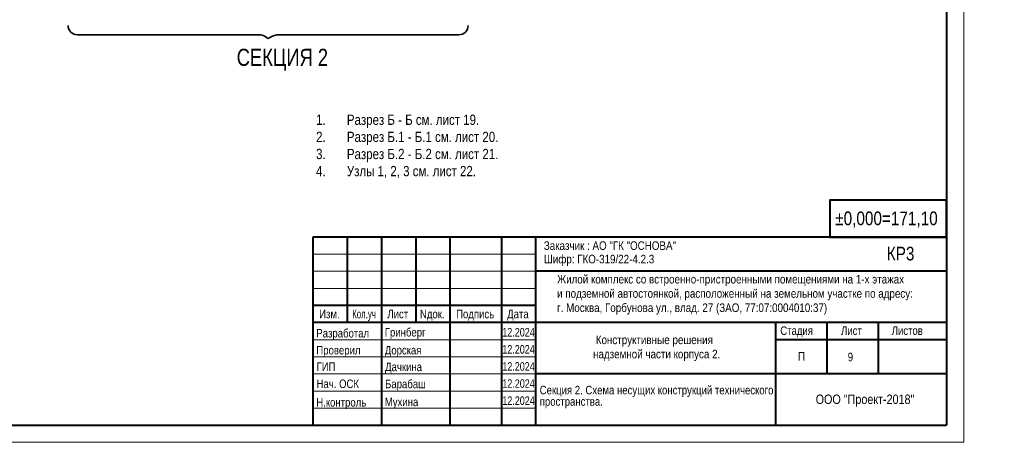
# Model space of a CAD drawing. Extents: x -8631841 to -8525813, y 4017860 to 4564755.
# Tile 2 of 112: x -8583311 to -8525813, y 4017860 to 4042569. Entities that reach past the tile are written whole.
import ezdxf

# ---------------------------------------------------------------- set-up
doc = ezdxf.new("R2010")
doc.units = 0
doc.header["$LTSCALE"] = 1000
doc.header["$MEASUREMENT"] = 0
for name, color, linetype, lineweight in [('Разрез реновация_Рабочий лист (1)_2_S - общая площадь_Ном._пера__1', 7, 'Continuous', 0), ('СК-200-Р(амка)', 7, 'Continuous', 40), ('СК-210-Р-РАМКА ЛИНИИ ТОНКИЕ', 7, 'Continuous', 15), ('СК-220-Р-РАМКА ТЕКСТ', 7, 'Continuous', 15), ('СК-300-Р(азмеры)', 7, 'Continuous', 20), ('СК-400-Т(екст)', 7, 'Continuous', 20)]:
    doc.layers.add(name, color=color, linetype=linetype, lineweight=lineweight)
doc.styles.add('MtXpl_Arial_Narrow', font='ARIALN.TTF')
doc.styles.add('RUSS', font='arial.ttf', dxfattribs={"width": 0.8})

# ---------------------------------------------------------------- blocks, each defined once
blk = doc.blocks.new('A$C96adbfd2')
at = {"layer": 'СК-200-Р(амка)', "lineweight": 40, "ltscale": 2}
for p, q in [((-18500, 5500), (-18500, 0)), ((0, 5500), (-18500, 5500)), ((-17500, 5500), (-17500, 3000)), ((-16500, 5500), (-16500, 0)), ((-15500, 5500), (-15500, 3000)), ((-14500, 5500), (-14500, 0)), ((-13000, 5500), (-13000, 0)), ((-12000, 5500), (-12000, 0)), ((0, 4500), (-12000, 4500)), ((0, 3000), (-18500, 3000)), ((-5000, 3000), (-5000, 15)), ((-3500, 3000), (-3500, 1500)), ((-2000, 3000), (-2000, 1500)), ((0, 2500), (-5000, 2500)), ((0, 1500), (-12000, 1500))]:
    blk.add_line(p, q, dxfattribs=at)
at = {"layer": 'СК-200-Р(амка)', "color": 7, "lineweight": 15}
for p, q in [((-12000, 5000), (-18500, 5000)), ((-12000, 4500), (-18500, 4500)), ((-12000, 4000), (-18500, 4000)), ((-12000, 2500), (-18500, 2500)), ((-12000, 2000), (-18500, 2000)), ((-12000, 1500), (-18500, 1500)), ((-12000, 1000), (-18500, 1000)), ((-12000, 500), (-18500, 500))]:
    blk.add_line(p, q, dxfattribs=at)
at = {"layer": 'СК-200-Р(амка)', "ltscale": 2}
blk.add_line((-12000, 3500), (-18500, 3500), dxfattribs=at)
at = {"layer": 'СК-220-Р-РАМКА ТЕКСТ'}
blk.add_line((-12000, 3000), (-18500, 3000), dxfattribs=at)
blk.add_line((-12000, 3000), (-18500, 3000), dxfattribs=at)
at = {"layer": 'СК-400-Т(екст)', "lineweight": 40, "ltscale": 2}
blk.add_lwpolyline([(-3405, 5500), (0, 5500), (0, 6578), (-3405, 6578)], close=True, dxfattribs=at)
at = {"layer": 'СК-220-Р-РАМКА ТЕКСТ', "color": 7, "style": 'RUSS', "width": 0.8}
for s, p in [('Изм.', (-18319, 3126)), ('Лист', (-16328, 3126)), ('Nдок.', (-15377, 3126)), ('Подпись', (-14321, 3126)), ('Дата', (-12830, 3126))]:
    blk.add_text(s, height=250, dxfattribs=at).set_placement(p)
at = {"layer": 'СК-220-Р-РАМКА ТЕКСТ', "style": 'RUSS'}
for s, width, p in [('Разработал', 0.8, (-18403, 2565)), ('Гринберг', 0.8, (-16403, 2593)), ('12.2024', 0.75, (-12972, 2593)), ('Проверил', 0.8, (-18402, 2069)), ('Дорская', 0.8, (-16402, 2069)), ('12.2024', 0.75, (-12972, 2093)), ('ГИП', 0.8, (-18396, 1586)), ('Дачкина', 0.8, (-16395, 1581)), ('12.2024', 0.75, (-12972, 1593)), ('Нач. ОСК', 0.8, (-18396, 1086)), ('Барабаш', 0.8, (-16395, 1081)), ('12.2024', 0.75, (-12972, 1093)), ('Н.контроль', 0.8, (-18403, 545)), ('Мухина', 0.8, (-16403, 558)), ('12.2024', 0.75, (-12972, 593))]:
    blk.add_text(s, height=250, dxfattribs=dict(at, width=width)).set_placement(p)
at = {"layer": 'СК-220-Р-РАМКА ТЕКСТ', "color": 7, "insert": (-17355, 3375), "char_height": 250, "attachment_point": 1, "style": 'RUSS'}
blk.add_mtext_dynamic_manual_height_columns('\\A1;{\\fArial Narrow|b0|i0|c204|p34;Кол.уч}', width=11667.29, gutter_width=1250, heights=[0], dxfattribs=at)
at = {"layer": 'СК-220-Р-РАМКА ТЕКСТ', "color": 7, "char_height": 250, "attachment_point": 4, "style": 'RUSS'}
for s, insert in [('\\A1;Лист', (-3082, 2762)), ('\\A1;Листов', (-1603, 2762)), ('\\A1;Стадия', (-4856, 2729)), ('\\A1;П', (-4337, 2011))]:
    blk.add_mtext(s, dxfattribs=dict(at, insert=insert))
at = {"layer": 'СК-400-Т(екст)', "lineweight": 40, "ltscale": 2, "style": 'RUSS', "width": 0.8}
for s, p in [('%%P0,000=171,10', (-3251, 5847)), ('КР3', (-1746, 4817))]:
    blk.add_text(s, height=400, dxfattribs=at).set_placement(p)
at = {"layer": 'СК-400-Т(екст)', "linetype": 'Continuous'}
for s, width, gutter_width, insert, char_height, attachment_point in [('\\A1;{\\fArial Narrow|b0|i0|c204|p34;Заказчик :\\fArial Narrow|b0|i0|c0|p34; \\fArial Narrow|b0|i0|c204|p34;АО "ГК "ОСНОВА\\fArial Narrow|b0|i0|c0|p34;"\\fArial Narrow|b0|i0|c204|p34;\\P          \\W0.8;                                                                                            }', 11667.29, 1250, (-11760, 5375), 250, 1), ('\\A1;{\\fArial Narrow|b0|i0|c204|p34;Шифр: ГКО-319/22-4.2.3          \\W0.8;                                                                                            }', 11667.29, 1250, (-11760, 4981), 250, 1), ('\\A1;{\\fArial Narrow|b0|i0|c204|p34;\\W1;ООО "Проект-2018"}', 13925.35, 1492, (-2382, 896), 274.51, 2)]:
    blk.add_mtext_dynamic_manual_height_columns(s, width=width, gutter_width=gutter_width, heights=[0], dxfattribs=dict(at, insert=insert, char_height=char_height, attachment_point=attachment_point))
at = {"layer": 'СК-400-Т(екст)', "char_height": 250, "attachment_point": 1, "style": 'MtXpl_Arial_Narrow'}
for s, insert in [('Жилой комплекс со встроенно-пристроенными помещениями на 1-х этажах^Jи подземной автостоянкой, расположенный на земельном участке по адресу: ^Jг. Москва, Горбунова ул., влад. 27 (ЗАО, 77:07:0004010:37)', (-11372, 4393)), (' Конструктивные решения ^Jнадземной части корпуса 2.', (-10322, 2621))]:
    blk.add_mtext(s, dxfattribs=dict(at, insert=insert))

msp = doc.modelspace()

# ---------------------------------------------------------------- linework, layer by layer
at = {"layer": 'Разрез реновация_Рабочий лист (1)_2_S - общая площадь_Ном._пера__1', "color": 7, "linetype": 'Continuous', "lineweight": 35, "flags": 128}
for points in [[(-8580481.8, 4042223.7, 0.4142136), (-8579943.8, 4041685.6), (-8569306.8, 4041685.6, -0.1418046), (-8569019.4, 4041602.5), (-8568802.5, 4041465.4)], [(-8568802.5, 4041465.4), (-8568670.8, 4041544.8, -0.1365629), (-8568164.9, 4041685.6), (-8557661.1, 4041685.6, 0.4142136), (-8557123.1, 4042223.7)]]:
    msp.add_lwpolyline(points, format="xyb", dxfattribs=at)
at = {"layer": 'СК-200-Р(амка)'}
for p in [(-8529183.8, 4076260), (-8608183.8, 4018860)]:
    msp.add_line(p, (-8529183.8, 4018860), dxfattribs=at)
at = {"layer": 'СК-210-Р-РАМКА ЛИНИИ ТОНКИЕ'}
for q in [(-8528183.8, 4077260), (-8528183.8, 4077260), (-8612183.8, 4017860)]:
    msp.add_line((-8528183.8, 4017860), q, dxfattribs=at)

# ---------------------------------------------------------------- block references
at = {"layer": 'СК-300-Р(азмеры)', "xscale": 2, "yscale": 2, "zscale": 2}
msp.add_blockref('A$C96adbfd2', (-8529183.8, 4018860), dxfattribs=at)

# ---------------------------------------------------------------- texts
at = {"layer": 'СК-220-Р-РАМКА ТЕКСТ', "style": 'RUSS', "width": 0.8}
msp.add_text('9', height=500, dxfattribs=at).set_placement((-8534954.9, 4022597.3))
at = {"layer": 'СК-220-Р-РАМКА ТЕКСТ', "insert": (-8551070.2, 4035161.7), "char_height": 600, "width": 31067.545, "attachment_point": 5, "style": 'RUSS'}
msp.add_mtext('\\pxi-1,l2,ql;1.^IРазрез Б - Б см. лист 19.\\P2.^IРазрез Б.1 - Б.1 см. лист 20.\\P3.^IРазрез Б.2 - Б.2 см. лист 21.\\P4.^IУзлы 1, 2, 3 см. лист 22.', dxfattribs=at)
at = {"layer": 'СК-220-Р-РАМКА ТЕКСТ', "linetype": 'Continuous', "insert": (-8552943.5, 4020839.6), "char_height": 500, "width": 15128.839, "attachment_point": 4, "rotation": 0.000005, "line_spacing_factor": 0.8, "style": 'RUSS'}
msp.add_mtext('\\pxi-2,l2,ql,t0;\\P\\pi0,l0,tz;Cекция 2. Схема несущих конструкций технического  пространства. ', dxfattribs=at)
at = {"layer": 'СК-400-Т(екст)', "color": 7, "insert": (-8567971.7, 4039578.1), "char_height": 1000, "attachment_point": 8, "style": 'RUSS'}
msp.add_mtext('\\A1;\\pxqc;{\\fCentury Gothic|b0|i0|c204|p34;СЕКЦИЯ \\fCentury Gothic|b0|i0|c0|p34;2}', dxfattribs=at)

doc.saveas('drawing.dxf')
